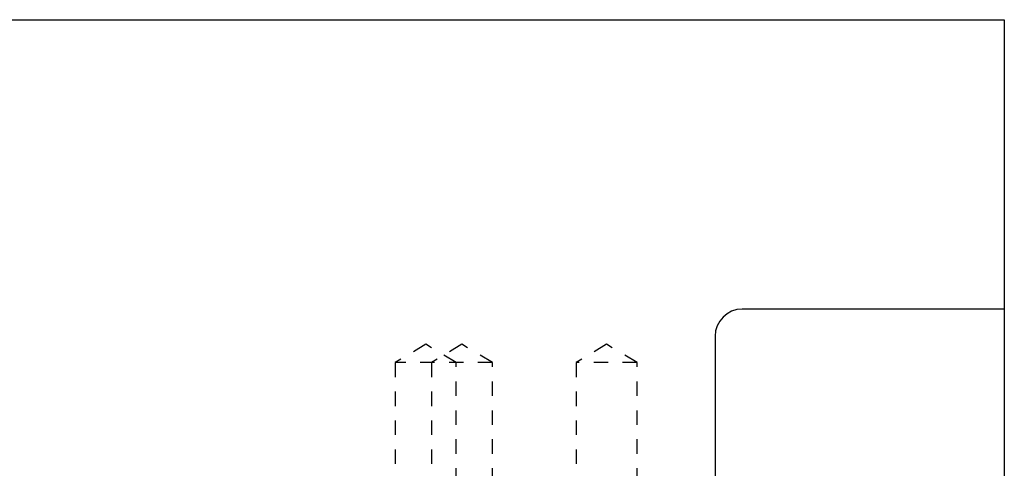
# Model space of a CAD drawing. Header units: inches. Extents: x 1772 to 2706, y -534 to -52.
# Tile 108 of 256: x 1945.48 to 1952.28, y -515.8 to -512.7. Entities that reach past the tile are written whole.
import ezdxf

# ---------------------------------------------------------------- set-up
doc = ezdxf.new("R2010")
doc.units = ezdxf.units.IN
doc.header["$LTSCALE"] = 0.5
doc.header["$MEASUREMENT"] = 0
doc.linetypes.add('HIDDEN', pattern=[0.225, 0.15, -0.075])
doc.layers.add('SID-M-H', color=4, linetype='HIDDEN')
doc.layers.add('SID-M-S', color=105, linetype='Continuous')

msp = doc.modelspace()

# ---------------------------------------------------------------- linework, layer by layer
at = {"layer": 'SID-M-H'}
for p, q in [((1948.28362, -514.93953), (1948.07267, -515.06628)), ((1948.49457, -515.06628), (1948.28362, -514.93953)), ((1948.53362, -514.93953), (1948.32267, -515.06628)), ((1948.74457, -515.06628), (1948.53362, -514.93953)), ((1949.53362, -514.93953), (1949.32267, -515.06628)), ((1949.74457, -515.06628), (1949.53362, -514.93953)), ((1948.74457, -515.06628), (1948.07267, -515.06628)), ((1948.07267, -515.06628), (1948.07267, -516.69628)), ((1948.32267, -515.06628), (1948.32267, -516.69628)), ((1948.49457, -516.69628), (1948.49457, -515.06628)), ((1948.74457, -516.69628), (1948.74457, -515.06628)), ((1949.74457, -515.06628), (1949.32267, -515.06628)), ((1949.32267, -515.06628), (1949.32267, -516.69628)), ((1949.74457, -516.69628), (1949.74457, -515.06628))]:
    msp.add_line(p, q, dxfattribs=at)
at = {"layer": 'SID-M-S'}
for p, q in [((1933.28362, -512.69628), (1952.28362, -512.69628)), ((1952.28362, -512.69628), (1952.28362, -518.69628)), ((1952.28362, -514.69628), (1950.47162, -514.69628)), ((1950.28362, -514.88428), (1950.28362, -516.69628))]:
    msp.add_line(p, q, dxfattribs=at)
msp.add_arc((1950.47162, -514.88428), 0.188, 90, 180, dxfattribs=at)

doc.saveas('drawing.dxf')
